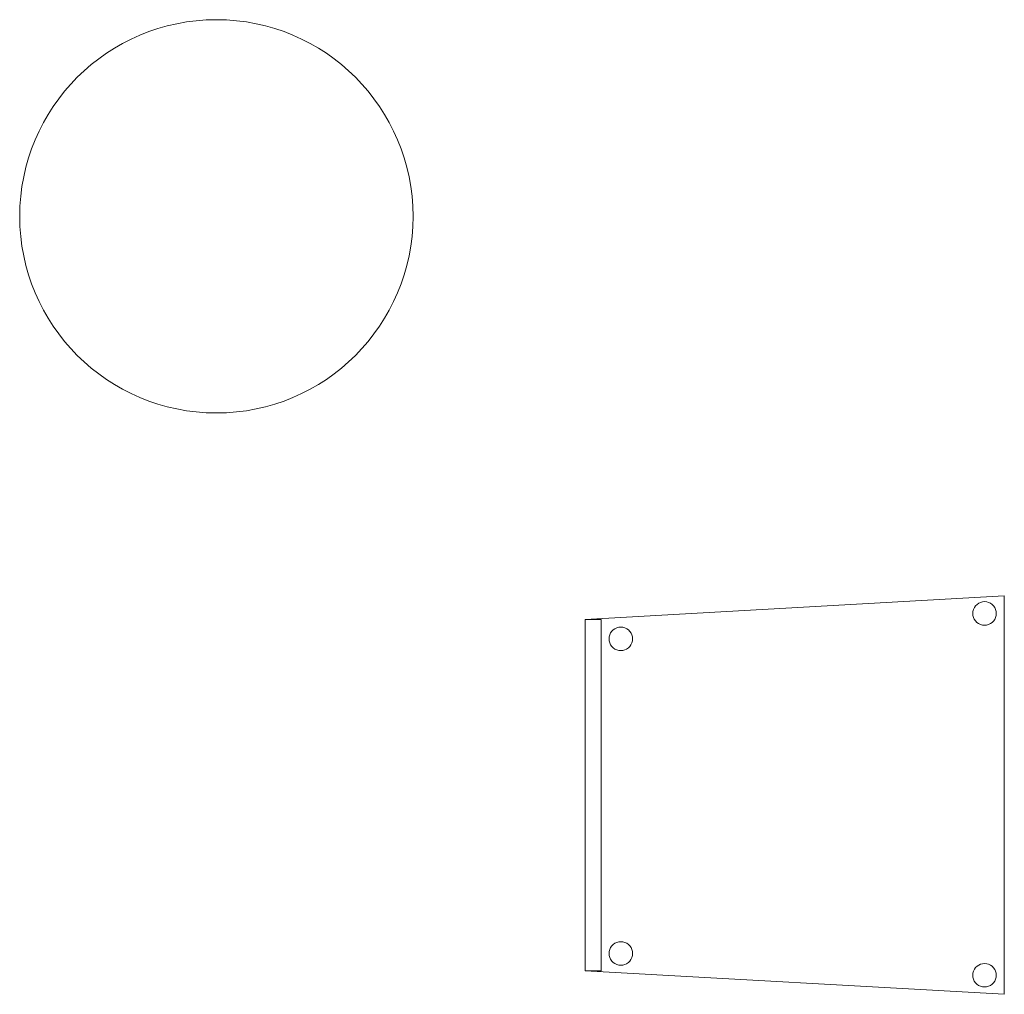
# Model space of a CAD drawing. Header units: metres. Extents: x 391.1 to 427.5, y 12.8 to 28.4.
# Tile 10 of 32: x 400.7 to 402, y 16.8 to 18. Entities that reach past the tile are written whole.
import ezdxf

# ---------------------------------------------------------------- set-up
doc = ezdxf.new("R2010")
doc.units = ezdxf.units.M
for name, color, linetype, lineweight in [('02_MOBILIARIO', 7, 'Continuous', 18), ('A-COLS-____-MCUT', 7, 'Continuous', 18), ('A-COLS-____-OTLN', 7, 'Continuous', 18), ('A-DETL-____-MBND', 7, 'Continuous', 18)]:
    doc.layers.add(name, color=color, linetype=linetype, lineweight=lineweight)

# ---------------------------------------------------------------- blocks, each defined once
blk = doc.blocks.new('Family - Cadira confident_PA-152496-03_ELEC_P0A')
at = {"layer": 'A-DETL-____-MBND', "color": 253, "true_color": 0xaaaaaa}
for p, q in [((0, 0.4765), (0.5326, 0.5065)), ((0.5326, 0.5065), (0, 0.4765)), ((0.5326, 0.5065), (0.5326, 0)), ((0.5326, 0), (0.5326, 0.5065)), ((0.4928, 0.4869), (0.4935, 0.4894)), ((0.4935, 0.4894), (0.4928, 0.4869)), ((0.4935, 0.4894), (0.4946, 0.4918)), ((0.4946, 0.4918), (0.4935, 0.4894)), ((0.4946, 0.4918), (0.4961, 0.4939)), ((0.4961, 0.4939), (0.4946, 0.4918)), ((0.4961, 0.4939), (0.498, 0.4957)), ((0.498, 0.4957), (0.4961, 0.4939)), ((0.498, 0.4957), (0.5001, 0.4972)), ((0.5001, 0.4972), (0.498, 0.4957)), ((0.5001, 0.4972), (0.5025, 0.4983)), ((0.5025, 0.4983), (0.5001, 0.4972)), ((0.5025, 0.4983), (0.505, 0.4989)), ((0.505, 0.4989), (0.5025, 0.4983)), ((0.505, 0.4989), (0.5076, 0.4992)), ((0.5076, 0.4992), (0.505, 0.4989)), ((0.5076, 0.4992), (0.5102, 0.4989)), ((0.5102, 0.4989), (0.5076, 0.4992)), ((0.5102, 0.4989), (0.5127, 0.4982)), ((0.5127, 0.4982), (0.5102, 0.4989)), ((0.5127, 0.4982), (0.515, 0.4971)), ((0.515, 0.4971), (0.5127, 0.4982)), ((0.515, 0.4971), (0.5172, 0.4956)), ((0.5172, 0.4956), (0.515, 0.4971)), ((0.5172, 0.4956), (0.519, 0.4938)), ((0.519, 0.4938), (0.5172, 0.4956)), ((0.519, 0.4938), (0.5205, 0.4916)), ((0.5205, 0.4916), (0.519, 0.4938)), ((0.5205, 0.4916), (0.5216, 0.4893)), ((0.5216, 0.4893), (0.5205, 0.4916)), ((0.5216, 0.4893), (0.5222, 0.4868)), ((0.5222, 0.4868), (0.5216, 0.4893)), ((0, 0.03), (0, 0.4765)), ((0, 0.4765), (0, 0.03)), ((0, 0.4765), (0.02, 0.4765)), ((0, 0.03), (0, 0.4765)), ((0.02, 0.4765), (0, 0.4765)), ((0, 0.4765), (0, 0.03)), ((0.02, 0.4765), (0.02, 0.03)), ((0.02, 0.03), (0.02, 0.4765)), ((0.4926, 0.4843), (0.4928, 0.4869)), ((0.4928, 0.4869), (0.4926, 0.4843)), ((0.4928, 0.4817), (0.4926, 0.4843)), ((0.4926, 0.4843), (0.4928, 0.4817)), ((0.4935, 0.4792), (0.4928, 0.4817)), ((0.4928, 0.4817), (0.4935, 0.4792)), ((0.4945, 0.4768), (0.4935, 0.4792)), ((0.4935, 0.4792), (0.4945, 0.4768)), ((0.496, 0.4747), (0.4945, 0.4768)), ((0.4945, 0.4768), (0.496, 0.4747)), ((0.5204, 0.4767), (0.5189, 0.4746)), ((0.5189, 0.4746), (0.5204, 0.4767)), ((0.5215, 0.4791), (0.5204, 0.4767)), ((0.5204, 0.4767), (0.5215, 0.4791)), ((0.5222, 0.4816), (0.5215, 0.4791)), ((0.5215, 0.4791), (0.5222, 0.4816)), ((0.5222, 0.4868), (0.5224, 0.4842)), ((0.5224, 0.4842), (0.5222, 0.4868)), ((0.5224, 0.4842), (0.5222, 0.4816)), ((0.5222, 0.4816), (0.5224, 0.4842)), ((0.0337, 0.4615), (0.0356, 0.4633)), ((0.0356, 0.4633), (0.0337, 0.4615)), ((0.0356, 0.4633), (0.0377, 0.4648)), ((0.0377, 0.4648), (0.0356, 0.4633)), ((0.0377, 0.4648), (0.0401, 0.4659)), ((0.0401, 0.4659), (0.0377, 0.4648)), ((0.0401, 0.4659), (0.0426, 0.4666)), ((0.0426, 0.4666), (0.0401, 0.4659)), ((0.0426, 0.4666), (0.0452, 0.4668)), ((0.0452, 0.4668), (0.0426, 0.4666)), ((0.0452, 0.4668), (0.0478, 0.4666)), ((0.0478, 0.4666), (0.0452, 0.4668)), ((0.0478, 0.4666), (0.0503, 0.4659)), ((0.0503, 0.4659), (0.0478, 0.4666)), ((0.0503, 0.4659), (0.0526, 0.4648)), ((0.0526, 0.4648), (0.0503, 0.4659)), ((0.0526, 0.4648), (0.0548, 0.4633)), ((0.0548, 0.4633), (0.0526, 0.4648)), ((0.0548, 0.4633), (0.0566, 0.4614)), ((0.0566, 0.4614), (0.0548, 0.4633)), ((0.4979, 0.4728), (0.496, 0.4747)), ((0.496, 0.4747), (0.4979, 0.4728)), ((0.5, 0.4713), (0.4979, 0.4728)), ((0.4979, 0.4728), (0.5, 0.4713)), ((0.5023, 0.4702), (0.5, 0.4713)), ((0.5, 0.4713), (0.5023, 0.4702)), ((0.5049, 0.4695), (0.5023, 0.4702)), ((0.5023, 0.4702), (0.5049, 0.4695)), ((0.5074, 0.4693), (0.5049, 0.4695)), ((0.5049, 0.4695), (0.5074, 0.4693)), ((0.51, 0.4695), (0.5074, 0.4693)), ((0.5074, 0.4693), (0.51, 0.4695)), ((0.5126, 0.4702), (0.51, 0.4695)), ((0.51, 0.4695), (0.5126, 0.4702)), ((0.5149, 0.4713), (0.5126, 0.4702)), ((0.5126, 0.4702), (0.5149, 0.4713)), ((0.5171, 0.4727), (0.5149, 0.4713)), ((0.5149, 0.4713), (0.5171, 0.4727)), ((0.5189, 0.4746), (0.5171, 0.4727)), ((0.5171, 0.4727), (0.5189, 0.4746)), ((0.0302, 0.4519), (0.0304, 0.4545)), ((0.0304, 0.4545), (0.0302, 0.4519)), ((0.0304, 0.4493), (0.0302, 0.4519)), ((0.0302, 0.4519), (0.0304, 0.4493)), ((0.0304, 0.4545), (0.0311, 0.457)), ((0.0311, 0.457), (0.0304, 0.4545)), ((0.0311, 0.457), (0.0322, 0.4594)), ((0.0322, 0.4594), (0.0311, 0.457)), ((0.0322, 0.4594), (0.0337, 0.4615)), ((0.0337, 0.4615), (0.0322, 0.4594)), ((0.0566, 0.4614), (0.0581, 0.4593)), ((0.0581, 0.4593), (0.0566, 0.4614)), ((0.0581, 0.4593), (0.0592, 0.4569)), ((0.0592, 0.4569), (0.0581, 0.4593)), ((0.0592, 0.4569), (0.0598, 0.4544)), ((0.0598, 0.4544), (0.0592, 0.4569)), ((0.0598, 0.4544), (0.06, 0.4518)), ((0.06, 0.4518), (0.0598, 0.4544)), ((0.06, 0.4518), (0.0598, 0.4492)), ((0.0598, 0.4492), (0.06, 0.4518)), ((0.031, 0.4468), (0.0304, 0.4493)), ((0.0304, 0.4493), (0.031, 0.4468)), ((0.0321, 0.4445), (0.031, 0.4468)), ((0.031, 0.4468), (0.0321, 0.4445)), ((0.0336, 0.4423), (0.0321, 0.4445)), ((0.0321, 0.4445), (0.0336, 0.4423)), ((0.0355, 0.4405), (0.0336, 0.4423)), ((0.0336, 0.4423), (0.0355, 0.4405)), ((0.0376, 0.439), (0.0355, 0.4405)), ((0.0355, 0.4405), (0.0376, 0.439)), ((0.0399, 0.4378), (0.0376, 0.439)), ((0.0376, 0.439), (0.0399, 0.4378)), ((0.0525, 0.4389), (0.0502, 0.4378)), ((0.0502, 0.4378), (0.0525, 0.4389)), ((0.0547, 0.4404), (0.0525, 0.4389)), ((0.0525, 0.4389), (0.0547, 0.4404)), ((0.0565, 0.4422), (0.0547, 0.4404)), ((0.0547, 0.4404), (0.0565, 0.4422)), ((0.058, 0.4443), (0.0565, 0.4422)), ((0.0565, 0.4422), (0.058, 0.4443)), ((0.0591, 0.4467), (0.058, 0.4443)), ((0.058, 0.4443), (0.0591, 0.4467)), ((0.0598, 0.4492), (0.0591, 0.4467)), ((0.0591, 0.4467), (0.0598, 0.4492)), ((0.0424, 0.4372), (0.0399, 0.4378)), ((0.0399, 0.4378), (0.0424, 0.4372)), ((0.045, 0.4369), (0.0424, 0.4372)), ((0.0424, 0.4372), (0.045, 0.4369)), ((0.0476, 0.4371), (0.045, 0.4369)), ((0.045, 0.4369), (0.0476, 0.4371)), ((0.0502, 0.4378), (0.0476, 0.4371)), ((0.0476, 0.4371), (0.0502, 0.4378)), ((0.0337, 0.0615), (0.0356, 0.0633)), ((0.0356, 0.0633), (0.0337, 0.0615)), ((0.0356, 0.0633), (0.0377, 0.0648)), ((0.0377, 0.0648), (0.0356, 0.0633)), ((0.0377, 0.0648), (0.0401, 0.0659)), ((0.0401, 0.0659), (0.0377, 0.0648)), ((0.0401, 0.0659), (0.0426, 0.0666)), ((0.0426, 0.0666), (0.0401, 0.0659)), ((0.0426, 0.0666), (0.0452, 0.0668)), ((0.0452, 0.0668), (0.0426, 0.0666)), ((0.0452, 0.0668), (0.0478, 0.0666)), ((0.0478, 0.0666), (0.0452, 0.0668)), ((0.0478, 0.0666), (0.0503, 0.0659)), ((0.0503, 0.0659), (0.0478, 0.0666)), ((0.0503, 0.0659), (0.0526, 0.0648)), ((0.0526, 0.0648), (0.0503, 0.0659)), ((0.0526, 0.0648), (0.0548, 0.0633)), ((0.0548, 0.0633), (0.0526, 0.0648)), ((0.0548, 0.0633), (0.0566, 0.0614)), ((0.0566, 0.0614), (0.0548, 0.0633)), ((0.0302, 0.0519), (0.0304, 0.0545)), ((0.0304, 0.0545), (0.0302, 0.0519)), ((0.0304, 0.0493), (0.0302, 0.0519)), ((0.0302, 0.0519), (0.0304, 0.0493)), ((0.0304, 0.0545), (0.0311, 0.057)), ((0.0311, 0.057), (0.0304, 0.0545)), ((0.0311, 0.057), (0.0322, 0.0594)), ((0.0322, 0.0594), (0.0311, 0.057)), ((0.0322, 0.0594), (0.0337, 0.0615)), ((0.0337, 0.0615), (0.0322, 0.0594)), ((0.0566, 0.0614), (0.0581, 0.0593)), ((0.0581, 0.0593), (0.0566, 0.0614)), ((0.0581, 0.0593), (0.0592, 0.0569)), ((0.0592, 0.0569), (0.0581, 0.0593)), ((0.0592, 0.0569), (0.0598, 0.0544)), ((0.0598, 0.0544), (0.0592, 0.0569)), ((0.0598, 0.0544), (0.06, 0.0518)), ((0.06, 0.0518), (0.0598, 0.0544)), ((0.06, 0.0518), (0.0598, 0.0492)), ((0.0598, 0.0492), (0.06, 0.0518)), ((0.031, 0.0468), (0.0304, 0.0493)), ((0.0304, 0.0493), (0.031, 0.0468)), ((0.0321, 0.0445), (0.031, 0.0468)), ((0.031, 0.0468), (0.0321, 0.0445)), ((0.0336, 0.0423), (0.0321, 0.0445)), ((0.0321, 0.0445), (0.0336, 0.0423)), ((0.0355, 0.0405), (0.0336, 0.0423)), ((0.0336, 0.0423), (0.0355, 0.0405)), ((0.0376, 0.039), (0.0355, 0.0405)), ((0.0355, 0.0405), (0.0376, 0.039)), ((0.0399, 0.0378), (0.0376, 0.039)), ((0.0376, 0.039), (0.0399, 0.0378)), ((0.0424, 0.0372), (0.0399, 0.0378)), ((0.0399, 0.0378), (0.0424, 0.0372)), ((0.0502, 0.0378), (0.0476, 0.0371)), ((0.0476, 0.0371), (0.0502, 0.0378)), ((0.0525, 0.0389), (0.0502, 0.0378)), ((0.0502, 0.0378), (0.0525, 0.0389)), ((0.0547, 0.0404), (0.0525, 0.0389)), ((0.0525, 0.0389), (0.0547, 0.0404)), ((0.0565, 0.0422), (0.0547, 0.0404)), ((0.0547, 0.0404), (0.0565, 0.0422)), ((0.058, 0.0443), (0.0565, 0.0422)), ((0.0565, 0.0422), (0.058, 0.0443)), ((0.0591, 0.0467), (0.058, 0.0443)), ((0.058, 0.0443), (0.0591, 0.0467)), ((0.0598, 0.0492), (0.0591, 0.0467)), ((0.0591, 0.0467), (0.0598, 0.0492)), ((0.5001, 0.0372), (0.5025, 0.0383)), ((0.5025, 0.0383), (0.5001, 0.0372)), ((0.5025, 0.0383), (0.505, 0.0389)), ((0.505, 0.0389), (0.5025, 0.0383)), ((0.505, 0.0389), (0.5076, 0.0392)), ((0.5076, 0.0392), (0.505, 0.0389)), ((0.5076, 0.0392), (0.5102, 0.0389)), ((0.5102, 0.0389), (0.5076, 0.0392)), ((0.5102, 0.0389), (0.5127, 0.0382)), ((0.5127, 0.0382), (0.5102, 0.0389)), ((0.5127, 0.0382), (0.515, 0.0371)), ((0.515, 0.0371), (0.5127, 0.0382)), ((0.5326, 0), (0, 0.03)), ((0, 0.03), (0.5326, 0)), ((0.02, 0.03), (0, 0.03)), ((0, 0.03), (0.02, 0.03)), ((0.045, 0.0369), (0.0424, 0.0372)), ((0.0424, 0.0372), (0.045, 0.0369)), ((0.0476, 0.0371), (0.045, 0.0369)), ((0.045, 0.0369), (0.0476, 0.0371)), ((0.4926, 0.0243), (0.4928, 0.0269)), ((0.4928, 0.0269), (0.4926, 0.0243)), ((0.4928, 0.0269), (0.4935, 0.0294)), ((0.4935, 0.0294), (0.4928, 0.0269)), ((0.4935, 0.0294), (0.4946, 0.0318)), ((0.4946, 0.0318), (0.4935, 0.0294)), ((0.4946, 0.0318), (0.4961, 0.0339)), ((0.4961, 0.0339), (0.4946, 0.0318)), ((0.4961, 0.0339), (0.498, 0.0357)), ((0.498, 0.0357), (0.4961, 0.0339)), ((0.498, 0.0357), (0.5001, 0.0372)), ((0.5001, 0.0372), (0.498, 0.0357)), ((0.515, 0.0371), (0.5172, 0.0356)), ((0.5172, 0.0356), (0.515, 0.0371)), ((0.5172, 0.0356), (0.519, 0.0338)), ((0.519, 0.0338), (0.5172, 0.0356)), ((0.519, 0.0338), (0.5205, 0.0316)), ((0.5205, 0.0316), (0.519, 0.0338)), ((0.5205, 0.0316), (0.5216, 0.0293)), ((0.5216, 0.0293), (0.5205, 0.0316)), ((0.5216, 0.0293), (0.5222, 0.0268)), ((0.5222, 0.0268), (0.5216, 0.0293)), ((0.5222, 0.0268), (0.5224, 0.0242)), ((0.5224, 0.0242), (0.5222, 0.0268)), ((0.4928, 0.0217), (0.4926, 0.0243)), ((0.4926, 0.0243), (0.4928, 0.0217)), ((0.4935, 0.0192), (0.4928, 0.0217)), ((0.4928, 0.0217), (0.4935, 0.0192)), ((0.4945, 0.0168), (0.4935, 0.0192)), ((0.4935, 0.0192), (0.4945, 0.0168)), ((0.496, 0.0147), (0.4945, 0.0168)), ((0.4945, 0.0168), (0.496, 0.0147)), ((0.4979, 0.0128), (0.496, 0.0147)), ((0.496, 0.0147), (0.4979, 0.0128)), ((0.5, 0.0113), (0.4979, 0.0128)), ((0.4979, 0.0128), (0.5, 0.0113)), ((0.5171, 0.0127), (0.5149, 0.0113)), ((0.5149, 0.0113), (0.5171, 0.0127)), ((0.5189, 0.0146), (0.5171, 0.0127)), ((0.5171, 0.0127), (0.5189, 0.0146)), ((0.5204, 0.0167), (0.5189, 0.0146)), ((0.5189, 0.0146), (0.5204, 0.0167)), ((0.5215, 0.0191), (0.5204, 0.0167)), ((0.5204, 0.0167), (0.5215, 0.0191)), ((0.5222, 0.0216), (0.5215, 0.0191)), ((0.5215, 0.0191), (0.5222, 0.0216)), ((0.5224, 0.0242), (0.5222, 0.0216)), ((0.5222, 0.0216), (0.5224, 0.0242)), ((0.5023, 0.0102), (0.5, 0.0113)), ((0.5, 0.0113), (0.5023, 0.0102)), ((0.5049, 0.0095), (0.5023, 0.0102)), ((0.5023, 0.0102), (0.5049, 0.0095)), ((0.5074, 0.0093), (0.5049, 0.0095)), ((0.5049, 0.0095), (0.5074, 0.0093)), ((0.51, 0.0095), (0.5074, 0.0093)), ((0.5074, 0.0093), (0.51, 0.0095)), ((0.5126, 0.0102), (0.51, 0.0095)), ((0.51, 0.0095), (0.5126, 0.0102)), ((0.5149, 0.0113), (0.5126, 0.0102)), ((0.5126, 0.0102), (0.5149, 0.0113))]:
    blk.add_line(p, q, dxfattribs=at)
blk = doc.blocks.new('Family - Pilar PA-152520-03_ELEC_P0A')
at = {"layer": 'A-COLS-____-MCUT', "color": 253, "true_color": 0xaaaaaa}
for start, end in [(360, 180), (180, 360)]:
    blk.add_arc((0.25, 0.25), 0.25, start, end, dxfattribs=at)
at = {"layer": 'A-COLS-____-OTLN', "color": 253, "true_color": 0xaaaaaa}
for start, end in [(360, 180), (180, 360)]:
    blk.add_arc((0.25, 0.25), 0.25, start, end, dxfattribs=at)
blk = doc.blocks.new('LONDR55-XX_ZZ-ARQ-CAA-M3D-Londres55_ifc-1-03_ELEC_P0A')
at = {"layer": '02_MOBILIARIO', "color": 253, "lineweight": 18, "true_color": 0xaaaaaa}
blk.add_blockref('Family - Cadira confident_PA-152496-03_ELEC_P0A', (401.4562, 16.8104), dxfattribs=at)
at = {"layer": 'A-COLS-____-OTLN', "color": 253, "lineweight": 18, "true_color": 0xaaaaaa}
blk.add_blockref('Family - Pilar PA-152520-03_ELEC_P0A', (400.7372, 17.5495), dxfattribs=at)

msp = doc.modelspace()

# ---------------------------------------------------------------- block references
at = {"lineweight": 5}
msp.add_blockref('LONDR55-XX_ZZ-ARQ-CAA-M3D-Londres55_ifc-1-03_ELEC_P0A', (0, 0), dxfattribs=at)

doc.saveas('drawing.dxf')
